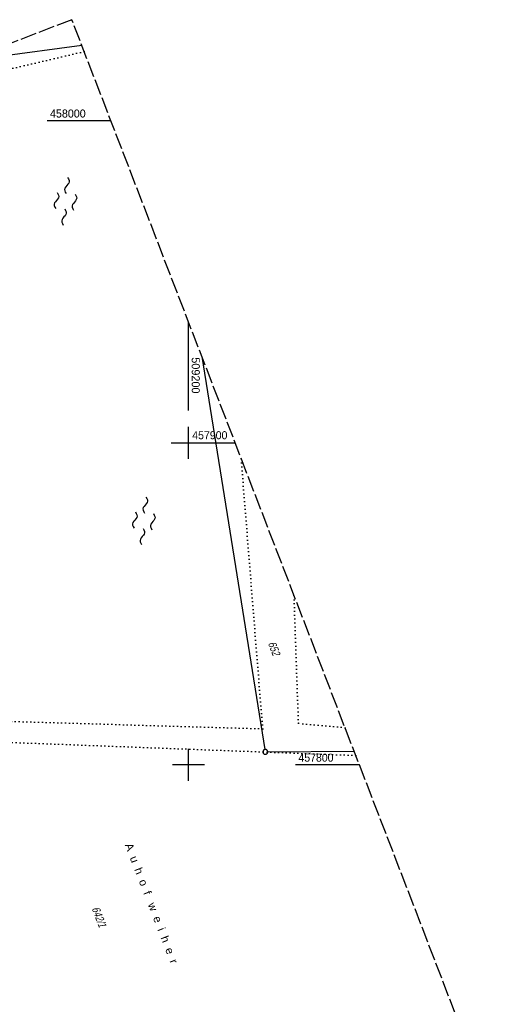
# Model space of a CAD drawing. Extents: x 508896 to 509497, y 457065 to 458031.
# Tile 44 of 45: x 509148 to 509294, y 457726 to 458031. Entities that reach past the tile are written whole.
import ezdxf

# ---------------------------------------------------------------- set-up
doc = ezdxf.new("R2010")
doc.units = 0
doc.header["$LTSCALE"] = 10
doc.header["$MEASUREMENT"] = 0
for name, pattern in [('LT00', [0]), ('LT14', [0.6, 0.5, -0.1]), ('PUNKTX2_STR', [0.6, 0.1, -0.5])]:
    doc.linetypes.add(name, pattern=pattern)
doc.layers.get('0').update_dxf_attribs({"linetype": 'LT00'})
for name, color, linetype in [('--WASSER_GRENZE', 180, 'PUNKTX2_STR'), ('--WASSER_NUTZUNG', 180, 'Continuous'), ('DFK_BES-NAME', 255, 'LT00'), ('DFK_FLUR_NR', 250, 'LT00'), ('DFK_GZPKT', 250, 'LT00'), ('DFK_KATASTER', 250, 'LT00'), ('V112_RASTER', 250, 'LT00'), ('V113_RASTER', 250, 'LT00')]:
    doc.layers.add(name, color=color, linetype=linetype)
doc.layers.add('-BLATT_113-RAND', color=7, linetype='LT14', plot=False)
doc.styles.get("Standard").update_dxf_attribs({"font": 'ARIAL.TTF'})

# ---------------------------------------------------------------- blocks, each defined once
blk = doc.blocks.new('SYMB7010')
at = {"color": 0, "linetype": 'ByBlock'}
for points in [[(-0.031408, 0.499213), (-0.093728, 0.49134), (-0.15457, 0.475719), (-0.212975, 0.452595), (-0.268021, 0.422333), (-0.31884, 0.385411), (-0.36463, 0.342411), (-0.40467, 0.29401), (-0.438329, 0.240973), (-0.465074, 0.184136), (-0.484486, 0.124395), (-0.496256, 0.062692), (-0.5002, 0)], [(-0.5002, 0), (-0.496256, -0.062692), (-0.484486, -0.124395), (-0.465075, -0.184136), (-0.438329, -0.240973), (-0.404671, -0.29401), (-0.36463, -0.342411), (-0.31884, -0.385411), (-0.268021, -0.422333), (-0.212975, -0.452595), (-0.154571, -0.475719), (-0.093728, -0.49134), (-0.031408, -0.499213), (0.031408, -0.499213)], [(0.5002, 0), (0.496256, 0.062692), (0.484485, 0.124395), (0.465074, 0.184136), (0.438329, 0.240973), (0.40467, 0.29401), (0.36463, 0.342411), (0.31884, 0.385411), (0.268021, 0.422333), (0.212975, 0.452595), (0.15457, 0.475719), (0.093728, 0.49134), (0.031408, 0.499213), (-0.031408, 0.499213)], [(0.031408, -0.499213), (0.093728, -0.491341), (0.15457, -0.475719), (0.212975, -0.452595), (0.268021, -0.422333), (0.31884, -0.385411), (0.36463, -0.342411), (0.404671, -0.294011), (0.438329, -0.240974), (0.465075, -0.184136), (0.484486, -0.124395), (0.496256, -0.062692), (0.500201, 0)]]:
    blk.add_lwpolyline(points, dxfattribs=at)
blk = doc.blocks.new('SYMB7250')
at = {"color": 0, "linetype": 'ByBlock'}
for points in [[(-0.25, 0.28), (-0.208333, 0.308889), (-0.166667, 0.331111), (-0.125, 0.34), (-0.083333, 0.331111), (-0.041667, 0.308889), (0, 0.28)], [(-0.74, 0), (-0.698333, 0.028889), (-0.656667, 0.051111), (-0.615, 0.06), (-0.573333, 0.051111), (-0.531667, 0.028889), (-0.49, 0)], [(-0.49, 0), (-0.448333, -0.028889), (-0.406667, -0.051111), (-0.365, -0.06), (-0.323333, -0.051111), (-0.281667, -0.028889), (-0.24, 0)], [(0, 0.28), (0.041667, 0.251111), (0.083333, 0.228889), (0.125, 0.22), (0.166667, 0.228889), (0.208333, 0.251111), (0.25, 0.28)], [(0.24, 0), (0.281667, 0.028889), (0.323333, 0.051111), (0.365, 0.06), (0.406667, 0.051111), (0.448333, 0.028889), (0.49, 0)], [(0.49, 0), (0.531667, -0.028889), (0.573333, -0.051111), (0.615, -0.06), (0.656667, -0.051111), (0.698333, -0.028889), (0.74, 0)], [(-0.25, -0.28), (-0.208333, -0.251111), (-0.166667, -0.228889), (-0.125, -0.22), (-0.083333, -0.228889), (-0.041667, -0.251111), (0, -0.28)], [(0, -0.28), (0.041667, -0.308889), (0.083333, -0.331111), (0.125, -0.34), (0.166667, -0.331111), (0.208333, -0.308889), (0.25, -0.28)]]:
    blk.add_lwpolyline(points, dxfattribs=at)

msp = doc.modelspace()

# ---------------------------------------------------------------- linework, layer by layer
at = {"layer": '--WASSER_GRENZE', "ltscale": 0.2}
for p, q in [((509167.58, 458021.51), (509092.42, 458003.83)), ((509223.05, 457811.21), (509216.34, 457895.24)), ((509234.15, 457812.92), (509232.76, 457852.71)), ((509105.41, 457814.68), (509223.05, 457811.21)), ((509248.65, 457811.55), (509234.15, 457812.92)), ((509251.98, 457802.94), (509106.28, 457808.45))]:
    msp.add_line(p, q, dxfattribs=at)
at = {"layer": '-BLATT_113-RAND'}
msp.add_lwpolyline([(508896.03, 457928.01), (509229.23, 457065.1), (509496.96, 457168.48), (509163.77, 458031.39), (508896.03, 457928.01)], dxfattribs=at)
at = {"layer": 'DFK_KATASTER'}
for p, q in [((509134.37, 458019.15), (509166.82, 458023.49)), ((509204.13, 457926.85), (509223.75, 457804.78)), ((509224.62, 457804.05), (509251.46, 457804.29))]:
    msp.add_line(p, q, dxfattribs=at)
at = {"layer": 'V112_RASTER'}
msp.add_line((509174.56, 458000), (509156.06, 458000), dxfattribs=at)
at = {"layer": 'V113_RASTER'}
for p, q in [((509175.89, 458000), (509156.04, 458000)), ((509200, 457909.99), (509200, 457937.55)), ((509200, 457895), (509200, 457905)), ((509194.65, 457900), (509214.5, 457900)), ((509200, 457795), (509200, 457805)), ((509205, 457800), (509195, 457800)), ((509253.11, 457800), (509233.26, 457800))]:
    msp.add_line(p, q, dxfattribs=at)

# ---------------------------------------------------------------- block references
at = {"layer": '--WASSER_NUTZUNG', "xscale": 9.999999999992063, "yscale": 9.999999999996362, "zscale": 10, "rotation": 264.7376999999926}
for p in [(509161.76, 457975), (509186.1, 457875.78)]:
    msp.add_blockref('SYMB7250', p, dxfattribs=at)
at = {"layer": 'DFK_GZPKT', "xscale": 1.500000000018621, "yscale": 1.5, "zscale": 1.5, "rotation": 264.7377099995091}
msp.add_blockref('SYMB7010', (509223.87, 457804.04), dxfattribs=at)

# ---------------------------------------------------------------- texts
at = {"layer": 'DFK_BES-NAME'}
msp.add_text('A  u  h  o  f   w  e  i  h  e  r', height=2.5, rotation=291.1131, dxfattribs=at).set_placement((509180.17, 457775.14))
at = {"layer": 'DFK_FLUR_NR', "oblique": 13.754, "width": 0.75}
for s, p in [('652', (509224.64, 457837.78)), ('642/1', (509169.87, 457755.43))]:
    msp.add_text(s, height=2.5, rotation=291.1131, dxfattribs=at).set_placement(p)
at = {"layer": 'V112_RASTER', "width": 0.951}
msp.add_text(' 458000', height=2.5, rotation=-0.0001, dxfattribs=at).set_placement((509156.06, 458001))
at = {"layer": 'V113_RASTER'}
for s, rotation, width, p in [(' 458000', -0.0012, 0.951, (509156.04, 458001)), (' 509200', -90.0012, 0.965, (509201, 457927.49)), (' 457900', -0.0012, 0.938, (509200.25, 457901.11)), (' 457800', -0.0012, 0.934, (509233.26, 457801))]:
    msp.add_text(s, height=2.5, rotation=rotation, dxfattribs=dict(at, width=width)).set_placement(p)

doc.saveas('drawing.dxf')
